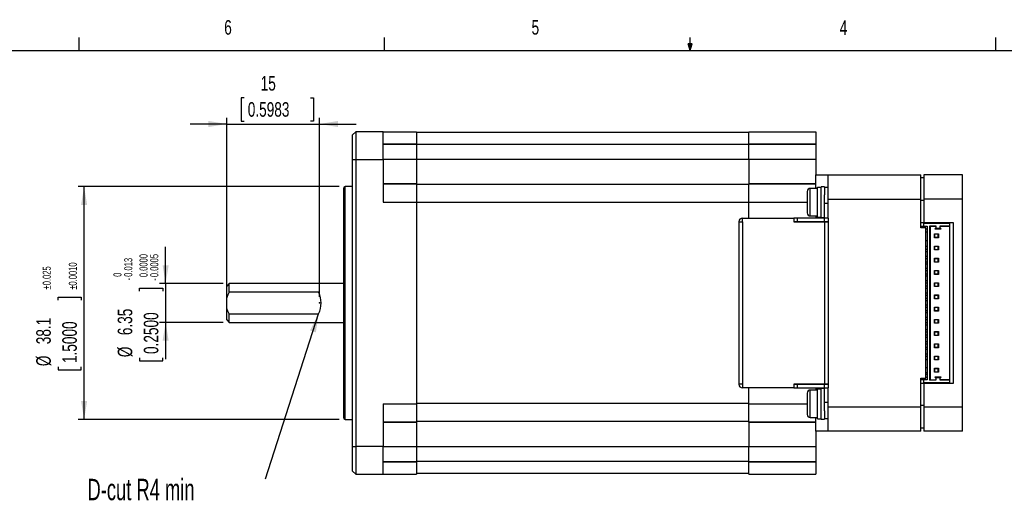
# Model space of a CAD drawing. Extents: x 11 to 421, y 5 to 275.
# Tile 12 of 13: x 106 to 267, y 197 to 275. Entities that reach past the tile are written whole.
import ezdxf
from ezdxf.enums import TextEntityAlignment as Align

# ---------------------------------------------------------------- set-up
doc = ezdxf.new("R2010")
doc.units = 0
doc.header["$PDSIZE"] = -1
doc.layers.get('0').update_dxf_attribs({"linetype": 'CONTINUOUS'})
doc.dimstyles.new('SLDDIMSTYLE6', dxfattribs={"dimtxt": 2.38125, "dimasz": 3, "dimexe": 0, "dimexo": 0.0625, "dimgap": 0.595313, "dimtad": 1, "dimrnd": 1e-09, "dimzin": 12, "dimsah": 1, "dimcen": 0.09, "dimazin": 3, "dimtfac": 1, "dimtmove": 0, "dimatfit": 3})
doc.dimstyles.new('SLDDIMSTYLE7', dxfattribs={"dimtxt": 2.38125, "dimasz": 3, "dimexe": 0, "dimexo": 0.0625, "dimgap": 0.595313, "dimtad": 1, "dimrnd": 1e-09, "dimzin": 12, "dimsah": 1, "dimcen": 0.09, "dimazin": 3, "dimtol": 1, "dimtm": 0.013, "dimtfac": 1, "dimtmove": 0, "dimatfit": 3})
doc.dimstyles.new('SLDDIMSTYLE8', dxfattribs={"dimtxt": 2.38125, "dimasz": 3, "dimexe": 0, "dimexo": 0.0625, "dimgap": 0.595313, "dimtad": 1, "dimrnd": 1e-09, "dimzin": 12, "dimsah": 1, "dimcen": 0.09, "dimazin": 3, "dimtol": 1, "dimtp": 0.025, "dimtm": 0.025, "dimtfac": 1, "dimtofl": 0, "dimtmove": 0, "dimatfit": 3})

# ---------------------------------------------------------------- blocks, each defined once
blk = doc.blocks.new('*D17')
at = {"color": 7, "linetype": 'CONTINUOUS'}
for p, q in [((142.92, 262.54), (142.43, 262.54)), ((142.43, 262.54), (142.43, 258.76)), ((153.8, 262.54), (154.28, 262.54)), ((154.28, 262.54), (154.28, 258.76)), ((140.08, 258.28), (134.08, 258.28)), ((140.08, 230.89), (140.08, 259.28)), ((140.08, 258.28), (155.28, 258.28)), ((142.43, 258.76), (142.92, 258.76)), ((154.28, 258.76), (153.8, 258.76)), ((155.28, 229.99), (155.28, 259.28)), ((155.28, 258.28), (161.28, 258.28))]:
    blk.add_line(p, q, dxfattribs=at)
for points in [[(140.08, 258.28), (137.08, 258.78), (137.08, 257.78)], [(155.28, 258.28), (158.28, 257.78), (158.28, 258.78)]]:
    blk.add_solid(points, dxfattribs=at)
at = {"color": 7, "linetype": 'CONTINUOUS', "width": 0.7}
for s, p in [('15', (145.63, 263.03, 0.1)), ('0.5983', (143.52, 258.76, 0.1))]:
    blk.add_text(s, height=2.381, dxfattribs=at).set_placement(p, align=Align.BOTTOM_LEFT)
blk = doc.blocks.new('*D18')
at = {"color": 7, "linetype": 'CONTINUOUS'}
for p, q in [((130.08, 232.16), (130.08, 238.16)), ((139.48, 232.16), (129.08, 232.16)), ((130.08, 232.16), (130.08, 225.81)), ((125.81, 230.92), (125.81, 231.4)), ((125.81, 231.4), (129.6, 231.4)), ((129.6, 231.4), (129.6, 230.92)), ((139.48, 225.81), (129.08, 225.81)), ((130.08, 225.81), (130.08, 219.81)), ((125.81, 220.03), (125.81, 219.55)), ((125.81, 219.55), (129.6, 219.55)), ((129.6, 219.55), (129.6, 220.03))]:
    blk.add_line(p, q, dxfattribs=at)
for points in [[(130.08, 232.16), (130.58, 235.16), (129.58, 235.16)], [(130.08, 225.81), (129.58, 222.81), (130.58, 222.81)]]:
    blk.add_solid(points, dxfattribs=at)
at = {"color": 7, "linetype": 'CONTINUOUS', "width": 0.7}
for s, height, p in [('0.0000', 1.323, (127.52, 233.22, -7.3)), ('0.0005', 1.323, (129.28, 233.22, -7.3)), ('0.013', 1.323, (125.02, 233.27, -7.3)), ('0', 1.32, (123.25, 233.27, -7.3)), ('-', 1.32, (125.02, 232.68, -7.3)), ('-', 1.32, (129.28, 232.64, -7.3)), ('6.35', 2.381, (125.33, 223.72, -7.3)), ('0.2500', 2.381, (129.6, 220.64, -7.3)), ('%%c', 2.381, (125.33, 220.12, -7.3))]:
    blk.add_text(s, height=height, rotation=90, dxfattribs=at).set_placement(p, align=Align.BOTTOM_LEFT)
blk = doc.blocks.new('*D19')
at = {"color": 7, "linetype": 'CONTINUOUS'}
for p, q in [((158.48, 248.04), (115.74, 248.04)), ((116.74, 209.94), (116.74, 248.04)), ((112.48, 229.44), (112.48, 229.92)), ((112.48, 229.92), (116.26, 229.92)), ((116.26, 229.92), (116.26, 229.44)), ((112.48, 218.56), (112.48, 218.07)), ((112.48, 218.07), (116.26, 218.07)), ((116.26, 218.07), (116.26, 218.56)), ((158.48, 209.94), (115.74, 209.94))]:
    blk.add_line(p, q, dxfattribs=at)
for points in [[(116.74, 248.04), (116.24, 245.04), (117.24, 245.04)], [(116.74, 209.94), (117.24, 212.94), (116.24, 212.94)]]:
    blk.add_solid(points, dxfattribs=at)
at = {"color": 7, "linetype": 'CONTINUOUS', "width": 0.7}
for s, height, p in [('±0.025', 1.323, (111.68, 231.21, -7.3)), ('±0.0010', 1.323, (115.95, 231.16, -7.3)), ('38.1', 2.381, (112, 222.24, -7.3)), ('1.5000', 2.381, (116.26, 219.16, -7.3)), ('%%c', 2.381, (112, 218.65, -7.3))]:
    blk.add_text(s, height=height, rotation=90, dxfattribs=at).set_placement(p, align=Align.BOTTOM_LEFT)
blk = doc.blocks.new('SW_NOTE_3')
at = {"color": 0, "linetype": 'CONTINUOUS'}
blk.add_line((-8.7, -27.01), (0, 0), dxfattribs=at)
blk.add_solid([(0, 0), (-1.4, -2.7), (-0.44, -3.01)], dxfattribs=at)
at = {"color": 0, "linetype": 'CONTINUOUS', "width": 0.641667}
blk.add_text('D-cut R4 min', height=3.5, dxfattribs=at).set_placement((-37.82, -31.54), align=Align.BOTTOM_LEFT)

msp = doc.modelspace()

# ---------------------------------------------------------------- linework, layer by layer
at = {"color": 7, "linetype": 'CONTINUOUS'}
for p, q in [((115.913, 270.309), (115.913, 272.463)), ((165.919, 270.309), (165.919, 272.463)), ((215.925, 270.309), (215.925, 272.463)), ((265.932, 270.309), (265.932, 272.463)), ((215.925, 270.309), (215.589, 271.374)), ((216.244, 271.374), (215.589, 271.374)), ((215.747, 271.374), (215.925, 270.309)), ((215.925, 270.309), (216.244, 271.374)), ((216.05, 271.374), (215.925, 270.309)), ((15.907, 270.309), (415.957, 270.309)), ((160.679, 256.489), (161.179, 256.989)), ((160.679, 252.489), (160.679, 256.489)), ((161.179, 256.989), (161.179, 252.489)), ((165.679, 256.989), (161.179, 256.989)), ((165.679, 252.489), (165.679, 256.989)), ((165.679, 256.989), (171.129, 256.989)), ((171.129, 256.988), (171.129, 254.989)), ((225.529, 256.889), (171.129, 256.889)), ((225.529, 256.989), (236.479, 256.989)), ((225.529, 254.989), (225.529, 256.988)), ((236.479, 256.988), (236.479, 254.989)), ((171.129, 254.989), (165.679, 254.989)), ((165.679, 254.988), (171.129, 254.988)), ((171.129, 254.989), (171.129, 254.988)), ((171.129, 254.988), (171.129, 252.489)), ((225.529, 254.939), (171.129, 254.939)), ((236.479, 254.989), (225.529, 254.989)), ((225.529, 254.988), (225.529, 254.989)), ((225.529, 254.988), (236.479, 254.988)), ((225.529, 252.489), (225.529, 254.988)), ((236.479, 254.989), (236.479, 254.988)), ((236.479, 254.988), (236.479, 252.489)), ((160.679, 252.489), (161.179, 252.489)), ((160.679, 205.489), (160.679, 252.489)), ((161.179, 252.489), (161.179, 205.489)), ((161.179, 252.489), (165.679, 252.489)), ((165.679, 252.489), (165.679, 245.489)), ((171.129, 252.489), (165.679, 252.489)), ((171.129, 252.489), (171.129, 248.489)), ((225.529, 252.489), (171.129, 252.489)), ((236.479, 252.489), (225.529, 252.489)), ((225.529, 252.489), (225.529, 248.489)), ((236.479, 252.489), (236.479, 249.989)), ((236.479, 247.739), (236.479, 249.989)), ((236.479, 249.989), (238.479, 249.989)), ((238.479, 249.989), (253.679, 249.989)), ((238.479, 245.989), (238.479, 249.989)), ((253.679, 245.989), (253.679, 249.989)), ((260.479, 249.989), (254.179, 249.989)), ((254.179, 249.989), (254.179, 245.989)), ((260.479, 245.989), (260.479, 249.989)), ((171.129, 248.489), (165.679, 248.489)), ((165.679, 248.488), (171.129, 248.488)), ((171.129, 248.489), (171.129, 248.488)), ((171.129, 248.488), (171.129, 245.489)), ((225.529, 248.389), (171.129, 248.389)), ((236.479, 248.489), (225.529, 248.489)), ((225.529, 248.489), (225.529, 248.488)), ((225.529, 245.489), (225.529, 248.488)), ((225.529, 248.488), (236.479, 248.488)), ((254.179, 249.489), (253.679, 249.489)), ((159.179, 247.739), (159.179, 210.239)), ((160.679, 248.039), (159.479, 248.039)), ((159.479, 209.939), (159.479, 248.039)), ((235.079, 247.239), (235.079, 243.739)), ((236.779, 247.739), (235.579, 247.739)), ((235.579, 243.239), (235.579, 247.739)), ((236.779, 243.039), (236.779, 247.939)), ((236.779, 247.939), (237.379, 247.939)), ((237.879, 247.989), (237.379, 247.989)), ((237.379, 242.989), (237.379, 247.989)), ((237.879, 247.989), (237.879, 246.664)), ((238.479, 247.889), (237.879, 247.889)), ((237.879, 245.289), (237.879, 246.664)), ((165.679, 245.489), (171.129, 245.489)), ((171.129, 245.488), (171.129, 212.489)), ((225.529, 245.461), (171.129, 245.461)), ((225.529, 245.489), (235.079, 245.489)), ((225.529, 242.889), (225.529, 245.488)), ((238.479, 245.289), (237.879, 245.289)), ((237.879, 242.889), (237.879, 245.289)), ((238.479, 242.889), (238.479, 245.989)), ((238.479, 245.989), (253.679, 245.989)), ((253.679, 241.289), (253.679, 245.989)), ((254.179, 245.782), (253.679, 245.782)), ((260.479, 245.989), (254.179, 245.989)), ((254.179, 245.989), (254.179, 242.189)), ((260.479, 211.989), (260.479, 245.989)), ((223.879, 242.289), (223.879, 242.279)), ((223.879, 242.279), (223.879, 215.699)), ((223.879, 242.279), (224.479, 242.279)), ((224.489, 242.889), (224.479, 242.889)), ((224.479, 242.289), (224.479, 242.279)), ((224.489, 242.289), (224.479, 242.289)), ((224.479, 242.279), (224.479, 215.699)), ((224.489, 242.279), (224.479, 242.279)), ((224.489, 242.279), (224.489, 242.889)), ((224.489, 242.889), (232.879, 242.889)), ((232.879, 242.889), (232.879, 242.279)), ((233.479, 242.889), (232.879, 242.889)), ((233.479, 242.289), (232.879, 242.289)), ((232.879, 242.279), (237.889, 242.279)), ((233.479, 242.289), (233.479, 242.889)), ((237.879, 242.889), (233.479, 242.889)), ((237.879, 242.289), (233.479, 242.289)), ((235.579, 243.239), (236.779, 243.239)), ((236.479, 243.239), (236.479, 242.889)), ((236.479, 242.289), (236.479, 242.279)), ((236.779, 243.039), (237.379, 243.039)), ((237.379, 242.989), (237.879, 242.989)), ((237.879, 242.289), (237.879, 242.889)), ((238.489, 242.889), (237.879, 242.889)), ((238.489, 242.289), (237.879, 242.289)), ((237.889, 242.279), (237.889, 215.699)), ((237.889, 242.279), (238.489, 242.279)), ((238.479, 242.279), (238.479, 242.289)), ((238.489, 242.889), (238.489, 242.289)), ((238.489, 242.279), (238.489, 215.699)), ((253.679, 242.189), (254.179, 242.189)), ((254.179, 242.189), (258.979, 242.189)), ((254.179, 241.989), (254.179, 242.189)), ((254.179, 241.539), (254.179, 241.989)), ((258.379, 241.989), (254.179, 241.989)), ((258.379, 241.989), (258.379, 241.639)), ((258.979, 242.189), (258.979, 215.789)), ((253.679, 241.539), (254.179, 241.539)), ((254.479, 241.289), (253.679, 241.289)), ((254.179, 241.539), (254.679, 241.539)), ((254.179, 241.376), (254.179, 241.539)), ((254.179, 241.289), (254.179, 241.376)), ((254.479, 216.689), (254.479, 241.289)), ((254.479, 241.139), (254.679, 241.139)), ((254.479, 240.614), (254.679, 240.614)), ((254.679, 241.539), (254.679, 216.439)), ((255.129, 241.639), (256.109, 241.639)), ((255.129, 216.339), (255.129, 241.639)), ((255.129, 241.639), (255.229, 241.539)), ((255.229, 216.439), (255.229, 241.539)), ((255.229, 241.539), (256.109, 241.539)), ((255.904, 240.314), (256.554, 240.314)), ((255.904, 239.664), (255.904, 240.314)), ((255.979, 240.239), (255.904, 240.314)), ((256.049, 241.239), (255.949, 241.139)), ((255.949, 241.139), (256.989, 241.139)), ((256.479, 240.239), (255.979, 240.239)), ((255.979, 239.739), (255.979, 240.239)), ((256.109, 241.299), (256.049, 241.239)), ((256.049, 241.239), (256.889, 241.239)), ((256.109, 241.639), (256.109, 241.299)), ((256.554, 240.314), (256.479, 240.239)), ((256.479, 239.739), (256.479, 240.239)), ((256.554, 240.314), (256.554, 239.664)), ((256.829, 241.299), (256.829, 241.639)), ((256.829, 241.639), (258.379, 241.639)), ((256.829, 241.539), (258.379, 241.539)), ((256.889, 241.239), (256.829, 241.299)), ((256.989, 241.139), (256.889, 241.239)), ((258.379, 241.539), (258.379, 241.639)), ((258.379, 241.539), (258.379, 216.439)), ((254.479, 239.239), (254.679, 239.239)), ((255.979, 239.739), (255.904, 239.664)), ((256.554, 239.664), (255.904, 239.664)), ((255.979, 239.739), (256.479, 239.739)), ((256.479, 239.739), (256.554, 239.664)), ((254.679, 238.239), (254.479, 238.239)), ((254.679, 237.739), (254.479, 237.739)), ((254.679, 237.364), (254.479, 237.364)), ((255.904, 238.314), (256.554, 238.314)), ((255.904, 237.664), (255.904, 238.314)), ((255.979, 238.239), (255.904, 238.314)), ((255.979, 237.739), (255.904, 237.664)), ((256.554, 237.664), (255.904, 237.664)), ((255.979, 237.739), (255.979, 238.239)), ((256.479, 238.239), (255.979, 238.239)), ((255.979, 237.739), (256.479, 237.739)), ((256.554, 238.314), (256.479, 238.239)), ((256.479, 237.739), (256.479, 238.239)), ((256.479, 237.739), (256.554, 237.664)), ((256.554, 238.314), (256.554, 237.664)), ((254.679, 236.614), (254.479, 236.614)), ((254.679, 236.239), (254.479, 236.239)), ((254.479, 235.739), (254.679, 235.739)), ((254.679, 235.364), (254.479, 235.364)), ((255.904, 236.314), (256.554, 236.314)), ((255.904, 235.664), (255.904, 236.314)), ((255.979, 236.239), (255.904, 236.314)), ((255.979, 235.739), (255.904, 235.664)), ((256.554, 235.664), (255.904, 235.664)), ((255.979, 235.739), (255.979, 236.239)), ((256.479, 236.239), (255.979, 236.239)), ((255.979, 235.739), (256.479, 235.739)), ((256.554, 236.314), (256.479, 236.239)), ((256.479, 235.739), (256.479, 236.239)), ((256.479, 235.739), (256.554, 235.664)), ((256.554, 236.314), (256.554, 235.664)), ((254.679, 234.614), (254.479, 234.614)), ((254.679, 234.239), (254.479, 234.239)), ((254.479, 233.739), (254.679, 233.739)), ((255.904, 234.314), (256.554, 234.314)), ((255.904, 233.664), (255.904, 234.314)), ((255.979, 234.239), (255.904, 234.314)), ((255.979, 233.739), (255.904, 233.664)), ((256.554, 233.664), (255.904, 233.664)), ((255.979, 233.739), (255.979, 234.239)), ((256.479, 234.239), (255.979, 234.239)), ((255.979, 233.739), (256.479, 233.739)), ((256.554, 234.314), (256.479, 234.239)), ((256.479, 233.739), (256.479, 234.239)), ((256.479, 233.739), (256.554, 233.664)), ((256.554, 234.314), (256.554, 233.664)), ((140.479, 232.164), (140.079, 231.764)), ((159.179, 232.164), (140.479, 232.164)), ((140.479, 230.775), (140.479, 232.164)), ((254.679, 233.364), (254.479, 233.364)), ((254.679, 232.614), (254.479, 232.614)), ((254.679, 232.239), (254.479, 232.239)), ((255.904, 232.314), (256.554, 232.314)), ((255.904, 231.664), (255.904, 232.314)), ((255.979, 232.239), (255.904, 232.314)), ((256.479, 232.239), (255.979, 232.239)), ((255.979, 231.739), (255.979, 232.239)), ((256.554, 232.314), (256.479, 232.239)), ((256.479, 231.739), (256.479, 232.239)), ((256.554, 232.314), (256.554, 231.664)), ((140.079, 229.889), (140.079, 231.764)), ((155.108, 230.775), (140.479, 230.775)), ((254.679, 231.739), (254.479, 231.739)), ((254.679, 231.364), (254.479, 231.364)), ((254.679, 230.614), (254.479, 230.614)), ((255.979, 231.739), (255.904, 231.664)), ((256.554, 231.664), (255.904, 231.664)), ((255.979, 231.739), (256.479, 231.739)), ((256.479, 231.739), (256.554, 231.664)), ((140.079, 228.089), (140.079, 229.889)), ((254.679, 230.239), (254.479, 230.239)), ((254.679, 229.739), (254.479, 229.739)), ((254.679, 229.364), (254.479, 229.364)), ((255.904, 230.314), (256.554, 230.314)), ((255.904, 229.664), (255.904, 230.314)), ((255.979, 230.239), (255.904, 230.314)), ((255.979, 229.739), (255.904, 229.664)), ((256.554, 229.664), (255.904, 229.664)), ((256.479, 230.239), (255.979, 230.239)), ((255.979, 229.739), (255.979, 230.239)), ((255.979, 229.739), (256.479, 229.739)), ((256.554, 230.314), (256.479, 230.239)), ((256.479, 229.739), (256.479, 230.239)), ((256.479, 229.739), (256.554, 229.664)), ((256.554, 230.314), (256.554, 229.664)), ((140.079, 226.214), (140.079, 228.089)), ((140.479, 225.814), (140.479, 227.203)), ((140.479, 227.203), (155.108, 227.203)), ((254.679, 228.614), (254.479, 228.614)), ((254.679, 228.239), (254.479, 228.239)), ((254.479, 227.739), (254.679, 227.739)), ((254.679, 227.364), (254.479, 227.364)), ((255.904, 228.314), (256.554, 228.314)), ((255.904, 227.664), (255.904, 228.314)), ((255.979, 228.239), (255.904, 228.314)), ((255.979, 227.739), (255.904, 227.664)), ((256.554, 227.664), (255.904, 227.664)), ((255.979, 227.739), (255.979, 228.239)), ((256.479, 228.239), (255.979, 228.239)), ((255.979, 227.739), (256.479, 227.739)), ((256.554, 228.314), (256.479, 228.239)), ((256.479, 227.739), (256.479, 228.239)), ((256.479, 227.739), (256.554, 227.664)), ((256.554, 228.314), (256.554, 227.664)), ((140.079, 226.214), (140.479, 225.814)), ((140.479, 225.814), (159.179, 225.814)), ((254.679, 226.614), (254.479, 226.614)), ((254.679, 226.239), (254.479, 226.239)), ((254.679, 225.739), (254.479, 225.739)), ((255.904, 226.314), (256.554, 226.314)), ((255.904, 225.664), (255.904, 226.314)), ((255.979, 226.239), (255.904, 226.314)), ((255.979, 225.739), (255.904, 225.664)), ((256.554, 225.664), (255.904, 225.664)), ((256.479, 226.239), (255.979, 226.239)), ((255.979, 225.739), (255.979, 226.239)), ((255.979, 225.739), (256.479, 225.739)), ((256.554, 226.314), (256.479, 226.239)), ((256.479, 225.739), (256.479, 226.239)), ((256.479, 225.739), (256.554, 225.664)), ((256.554, 226.314), (256.554, 225.664)), ((254.679, 225.364), (254.479, 225.364)), ((254.679, 224.614), (254.479, 224.614)), ((254.679, 224.239), (254.479, 224.239)), ((255.904, 224.314), (256.554, 224.314)), ((255.904, 223.664), (255.904, 224.314)), ((255.979, 224.239), (255.904, 224.314)), ((255.979, 223.739), (255.979, 224.239)), ((256.479, 224.239), (255.979, 224.239)), ((256.554, 224.314), (256.479, 224.239)), ((256.479, 223.739), (256.479, 224.239)), ((256.554, 224.314), (256.554, 223.664)), ((254.679, 223.739), (254.479, 223.739)), ((254.679, 223.364), (254.479, 223.364)), ((254.679, 222.614), (254.479, 222.614)), ((255.979, 223.739), (255.904, 223.664)), ((256.554, 223.664), (255.904, 223.664)), ((255.979, 223.739), (256.479, 223.739)), ((256.479, 223.739), (256.554, 223.664)), ((254.679, 222.239), (254.479, 222.239)), ((254.479, 221.739), (254.679, 221.739)), ((254.679, 221.364), (254.479, 221.364)), ((255.904, 222.314), (256.554, 222.314)), ((255.904, 221.664), (255.904, 222.314)), ((255.979, 222.239), (255.904, 222.314)), ((255.979, 221.739), (255.904, 221.664)), ((256.554, 221.664), (255.904, 221.664)), ((255.979, 221.739), (255.979, 222.239)), ((256.479, 222.239), (255.979, 222.239)), ((255.979, 221.739), (256.479, 221.739)), ((256.554, 222.314), (256.479, 222.239)), ((256.479, 221.739), (256.479, 222.239)), ((256.479, 221.739), (256.554, 221.664)), ((256.554, 222.314), (256.554, 221.664)), ((254.679, 220.614), (254.479, 220.614)), ((254.679, 220.239), (254.479, 220.239)), ((254.479, 219.739), (254.679, 219.739)), ((255.904, 220.314), (256.554, 220.314)), ((255.904, 219.664), (255.904, 220.314)), ((255.979, 220.239), (255.904, 220.314)), ((255.979, 219.739), (255.904, 219.664)), ((256.554, 219.664), (255.904, 219.664)), ((256.479, 220.239), (255.979, 220.239)), ((255.979, 219.739), (255.979, 220.239)), ((255.979, 219.739), (256.479, 219.739)), ((256.554, 220.314), (256.479, 220.239)), ((256.479, 219.739), (256.479, 220.239)), ((256.479, 219.739), (256.554, 219.664)), ((256.554, 220.314), (256.554, 219.664)), ((254.679, 218.389), (254.479, 218.389)), ((254.479, 217.589), (254.679, 217.589)), ((255.904, 218.314), (256.554, 218.314)), ((255.904, 217.664), (255.904, 218.314)), ((255.979, 218.239), (255.904, 218.314)), ((255.979, 217.739), (255.904, 217.664)), ((256.554, 217.664), (255.904, 217.664)), ((255.979, 217.739), (255.979, 218.239)), ((256.479, 218.239), (255.979, 218.239)), ((255.979, 217.739), (256.479, 217.739)), ((256.554, 218.314), (256.479, 218.239)), ((256.479, 217.739), (256.479, 218.239)), ((256.479, 217.739), (256.554, 217.664)), ((256.554, 218.314), (256.554, 217.664)), ((253.679, 216.689), (254.479, 216.689)), ((253.679, 211.989), (253.679, 216.689)), ((254.179, 216.439), (253.679, 216.439)), ((254.179, 216.689), (254.179, 216.601)), ((254.179, 216.439), (254.179, 216.601)), ((254.179, 215.989), (254.179, 216.439)), ((254.679, 216.439), (254.179, 216.439)), ((254.179, 215.989), (258.379, 215.989)), ((254.179, 215.789), (254.179, 215.989)), ((254.479, 217.364), (254.679, 217.364)), ((254.479, 216.839), (254.679, 216.839)), ((255.129, 216.339), (255.229, 216.439)), ((256.109, 216.339), (255.129, 216.339)), ((255.229, 216.439), (256.109, 216.439)), ((256.989, 216.839), (255.949, 216.839)), ((255.949, 216.839), (256.049, 216.739)), ((256.049, 216.739), (256.109, 216.679)), ((256.889, 216.739), (256.049, 216.739)), ((256.109, 216.679), (256.109, 216.339)), ((256.829, 216.679), (256.889, 216.739)), ((256.829, 216.339), (256.829, 216.679)), ((258.379, 216.439), (256.829, 216.439)), ((258.379, 216.339), (256.829, 216.339)), ((256.889, 216.739), (256.989, 216.839)), ((258.379, 216.439), (258.379, 216.339)), ((258.379, 216.339), (258.379, 215.989)), ((224.479, 215.699), (223.879, 215.699)), ((223.879, 215.699), (223.879, 215.689)), ((224.489, 215.699), (224.479, 215.699)), ((224.479, 215.699), (224.479, 215.689)), ((224.479, 215.689), (224.489, 215.689)), ((224.479, 215.089), (224.489, 215.089)), ((224.489, 215.699), (224.489, 215.089)), ((232.879, 215.089), (224.489, 215.089)), ((225.529, 212.489), (225.529, 215.089)), ((237.889, 215.699), (232.879, 215.699)), ((232.879, 215.699), (232.879, 215.089)), ((232.879, 215.689), (233.479, 215.689)), ((232.879, 215.089), (233.479, 215.089)), ((233.479, 215.089), (233.479, 215.689)), ((233.479, 215.689), (237.879, 215.689)), ((233.479, 215.089), (237.879, 215.089)), ((236.779, 214.739), (235.579, 214.739)), ((235.579, 210.239), (235.579, 214.739)), ((236.479, 215.699), (236.479, 215.689)), ((236.479, 215.089), (236.479, 214.739)), ((236.779, 214.939), (237.379, 214.939)), ((236.779, 210.039), (236.779, 214.939)), ((237.879, 214.989), (237.379, 214.989)), ((237.379, 209.989), (237.379, 214.989)), ((237.879, 215.089), (237.879, 215.689)), ((237.879, 215.689), (238.489, 215.689)), ((237.879, 215.089), (238.489, 215.089)), ((237.879, 212.689), (237.879, 215.089)), ((238.489, 215.699), (237.889, 215.699)), ((238.479, 215.689), (238.479, 215.699)), ((238.479, 211.989), (238.479, 215.089)), ((238.489, 215.689), (238.489, 215.089)), ((254.179, 215.789), (253.679, 215.789)), ((258.979, 215.789), (254.179, 215.789)), ((254.179, 215.789), (254.179, 211.989)), ((235.079, 214.239), (235.079, 210.739)), ((238.479, 212.689), (237.879, 212.689)), ((237.879, 211.314), (237.879, 212.689)), ((165.679, 212.489), (171.129, 212.489)), ((165.679, 212.489), (165.679, 205.489)), ((225.529, 212.516), (171.129, 212.516)), ((171.129, 212.488), (171.129, 209.489)), ((225.529, 212.489), (235.079, 212.489)), ((225.529, 209.489), (225.529, 212.488)), ((237.879, 211.314), (237.879, 209.989)), ((238.479, 211.989), (253.679, 211.989)), ((238.479, 207.989), (238.479, 211.989)), ((254.179, 212.196), (253.679, 212.196)), ((253.679, 207.989), (253.679, 211.989)), ((254.179, 211.989), (260.479, 211.989)), ((254.179, 211.989), (254.179, 207.989)), ((260.479, 207.989), (260.479, 211.989)), ((159.479, 209.939), (160.679, 209.939)), ((171.129, 209.489), (165.679, 209.489)), ((165.679, 209.489), (171.129, 209.489)), ((225.529, 209.589), (171.129, 209.589)), ((171.129, 209.489), (171.129, 209.489)), ((171.129, 209.489), (171.129, 205.489)), ((236.479, 209.489), (225.529, 209.489)), ((225.529, 209.489), (236.479, 209.489)), ((225.529, 209.489), (225.529, 209.489)), ((225.529, 209.489), (225.529, 205.489)), ((235.579, 210.239), (236.779, 210.239)), ((236.479, 207.989), (236.479, 210.239)), ((236.779, 210.039), (237.379, 210.039)), ((237.379, 209.989), (237.879, 209.989)), ((237.879, 210.089), (238.479, 210.089)), ((238.479, 207.989), (236.479, 207.989)), ((236.479, 207.989), (236.479, 205.489)), ((253.679, 207.989), (238.479, 207.989)), ((254.179, 208.489), (253.679, 208.489)), ((260.479, 207.989), (254.179, 207.989)), ((160.679, 205.489), (161.179, 205.489)), ((160.679, 201.489), (160.679, 205.489)), ((165.679, 205.489), (161.179, 205.489)), ((161.179, 205.489), (161.179, 200.989)), ((165.679, 200.989), (165.679, 205.489)), ((165.679, 205.489), (171.129, 205.489)), ((171.129, 205.489), (225.529, 205.489)), ((171.129, 205.489), (171.129, 202.989)), ((225.529, 205.489), (236.479, 205.489)), ((225.529, 202.989), (225.529, 205.489)), ((236.479, 205.489), (236.479, 202.989)), ((225.529, 203.039), (171.129, 203.039)), ((161.179, 200.989), (160.679, 201.489)), ((171.129, 202.989), (165.679, 202.989)), ((165.679, 202.988), (171.129, 202.988)), ((171.129, 202.989), (171.129, 202.988)), ((171.129, 202.988), (171.129, 200.989)), ((236.479, 202.989), (225.529, 202.989)), ((225.529, 202.989), (225.529, 202.988)), ((225.529, 202.988), (236.479, 202.988)), ((225.529, 200.989), (225.529, 202.988)), ((236.479, 202.989), (236.479, 202.988)), ((236.479, 202.988), (236.479, 200.989)), ((161.179, 200.989), (165.679, 200.989)), ((165.679, 200.989), (171.129, 200.989)), ((225.529, 201.089), (171.129, 201.089)), ((225.529, 200.989), (236.479, 200.989))]:
    msp.add_line(p, q, dxfattribs=at)
for points in [[(140.479, 230.775), (140.258, 230.343), (140.079, 229.889)], [(140.479, 227.203), (140.258, 227.634), (140.079, 228.089)]]:
    msp.add_lwpolyline(points, dxfattribs=at)
for centre, radius, start, end in [((159.479, 247.739), 0.3, 90, 180), ((235.579, 247.239), 0.5, 90, 180), ((235.579, 243.739), 0.5, 180, 270), ((224.479, 242.289), 0.6, 90, 180), ((151.529, 228.989), 4, 333.47974, 26.52026), ((224.479, 215.689), 0.6, 180, 270), ((235.579, 214.239), 0.5, 90, 180), ((159.479, 210.239), 0.3, 180, 270), ((235.579, 210.739), 0.5, 180, 270)]:
    msp.add_arc(centre, radius, start, end, dxfattribs=at)
for p in [(140.079, 229.889), (155.277, 228.989)]:
    msp.add_point(p, dxfattribs=at)

# ---------------------------------------------------------------- block references
msp.add_blockref('SW_NOTE_3', (155.108, 227.203), dxfattribs=at)

# ---------------------------------------------------------------- texts
at = {"color": 7, "linetype": 'CONTINUOUS', "width": 0.7}
for s, p in [('6', (139.667, 272.184)), ('5', (189.959, 272.197)), ('4', (240.393, 272.156))]:
    msp.add_text(s, height=2.381, dxfattribs=at).set_placement(p, align=Align.BOTTOM_LEFT)

# ---------------------------------------------------------------- dimensions: what is measured, and where the dimension line sits
at = {"color": 7, "linetype": 'CONTINUOUS'}
dim = msp.add_linear_dim(base=(155.277, 258.277), p1=(140.079, 229.889), p2=(155.277, 228.989), dimstyle='SLDDIMSTYLE6', dxfattribs=at)
dim.commit()
dim.dimension.update_dxf_attribs({"geometry": '*D17', "text_midpoint": (148.358, 258.277), "dimtype": 160})
for base, p1, p2, dimstyle, picture, middle in [((116.745, 248.039), (159.479, 209.939), (159.479, 248.039), 'SLDDIMSTYLE8', '*D19', (116.745, 227.609)), ((130.079, 225.814), (140.479, 232.164), (140.479, 225.814), 'SLDDIMSTYLE7', '*D18', (130.079, 228.894))]:
    dim = msp.add_linear_dim(base=base, p1=p1, p2=p2, angle=90, text='%%c<>', dimstyle=dimstyle, dxfattribs=at)
    dim.commit()
    dim.dimension.update_dxf_attribs({"geometry": picture, "text_midpoint": middle, "dimtype": 160})

doc.saveas('drawing.dxf')
